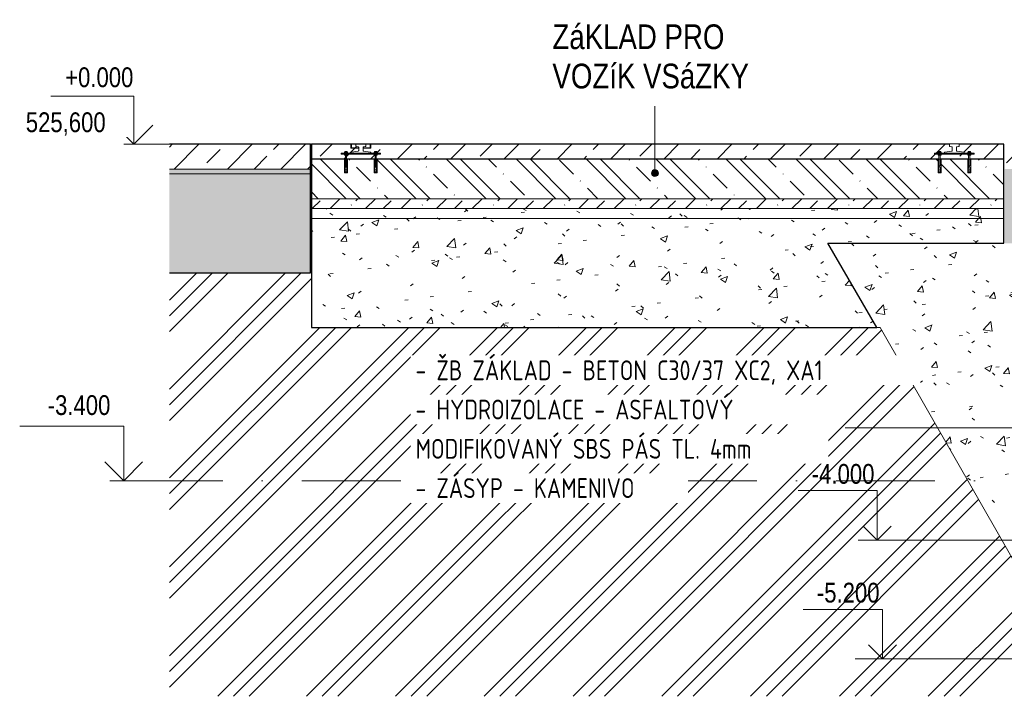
# Model space of a CAD drawing. Header units: millimetres. Extents: x 7561 to 278966, y -17625 to 5584.
# Tile 1 of 34: x 7561 to 17515, y -5578 to 1259. Entities that reach past the tile are written whole.
import ezdxf

# ---------------------------------------------------------------- set-up
doc = ezdxf.new("R2010")
doc.units = ezdxf.units.MM
for name, pattern in [('A_CARA_15', [7.6, 5, -1.3, 0, -1.3]), ('Čerchovaná 10mm', [1800, 1000, -400, 0, -400]), ('Čárkovaná 3mm_mezera 1_5', [450, 300, -150])]:
    doc.linetypes.add(name, pattern=pattern)
for name, color, linetype, lineweight in [('CA_KOTY', 3, 'Continuous', 9), ('CA_KOTYVYS', 3, 'Continuous', 9), ('CA_OSY', 5, 'A_CARA_15', 9), ('CA_PODLAHA', 1, 'Continuous', 25), ('CA_PODLAHA25', 7, 'Continuous', 13), ('CA_POHHRA18', 9, 'Continuous', 9), ('CA_POHHRA25', 7, 'Continuous', 13), ('CA_SRAFY', 9, 'Continuous', 25), ('CA_TEXT25', 7, 'Continuous', 9), ('CA_ZAKLADY5', 1, 'Continuous', 25), ('CA_ZARIZPRED', 8, 'Continuous', 13), ('Terénní útvar', 7, 'Continuous', 13), ('Vzor v řezu', 7, 'Continuous', 13)]:
    doc.layers.add(name, color=color, linetype=linetype, lineweight=lineweight)
doc.styles.add('Arial', font='arial.ttf', dxfattribs={"width": 0.8, "height": 200})
doc.styles.add('Arial_2', font='arial.ttf', dxfattribs={"width": 0.8, "height": 250})
doc.styles.add('ISOCPEUR', font='isocpeur.ttf', dxfattribs={"width": 0.8, "height": 200})
pattern_1 = [(50, (21643.76, 6344.4), (728.737, -63.756), [76.2, -838.2]), (355, (21643.8, 6344.4), (-140.97, 764.228), [60.96, -670.56]), (100.451, (21704.5, 6339.1), (587.77, 700.467), [64.76, -712.36]), (46.184, (21643.8, 6547.6), (1084.316, -168.17), [114.3, -1257.3]), (96.636, (21734.1, 6533.6), (949.61, 989.71), [97.14, -1068.54]), (351.184, (21643.8, 6547.6), (949.62, 989.7), [91.44, -1005.84]), (21, (21745.36, 6496.8), (606.458, -409.06), [76.2, -838.2]), (326, (21745.4, 6496.8), (247.208, 736.753), [60.96, -670.56]), (71.451, (21795.9, 6462.7), (853.668, 327.685), [64.76, -712.36]), (37.5, (21643.76, 6344.4), (12.3547, 338.22), [33.528, -628.904, 33.528, -647.192, -673.1]), (37.5, (21643.76, 6344.4), (12.3547, 338.22), [-1343.152, 33.528, -639.572]), (7.5, (21643.76, 6344.4), (267.279, 400.722), [33.528, -354.584, 33.528, -613.664, -256.54]), (7.5, (21643.76, 6344.4), (267.279, 400.722), [-1035.304, 33.528, -223.012]), (327.5, (21417.2, 6344.4), (542.3633, -22.9153), [33.528, -220.472, 33.528, -1810.512]), (327.5, (21417.2, 6344.4), (542.3633, -22.9153), [-287.528, -758.952, 33.528, -1018.032]), (317.5, (21315.6, 6344.4), (592.517, 101.707), [33.528, -296.672, 33.528, -492.76, -746.76]), (317.5, (21315.6, 6344.4), (592.517, 101.707), [-856.488, 33.528, -713.232])]
pattern_2 = [(45, (21643.76, 6344.4), (-269.408, 269.408), []), (45, (21913.17, 6344.4), (-269.408, 269.408), [190.5, -95.25])]
pattern_3 = [(45, (21643.76, 6344.4), (-179.605, 179.605), []), (45, (21823.37, 6344.4), (-89.8026, 269.4077), [127, -63.5, 3.353, -60.147])]

# ---------------------------------------------------------------- blocks, each defined once
blk = doc.blocks.new('Rozpínací šrouby_ strana - M12-2592393-Řez A1')
at = {"layer": 'CA_POHHRA18'}
for p, q in [((10848, -79.4), (10848, -73.1)), ((10849.2, -79.4), (10848, -79.4)), ((10849.2, -79.4), (10859.9, -79.4)), ((10849.2, -79.4), (10849.2, -80)), ((10859.9, -80), (10849.2, -80)), ((10859.9, -71.5), (10850.9, -71.5)), ((10853.9, -79.4), (10853.9, -73.1)), ((10853.9, -80), (10853.9, -217.5)), ((10868.8, -71.5), (10859.9, -71.5)), ((10859.9, -79.4), (10870.6, -79.4)), ((10870.6, -80), (10859.9, -80)), ((10865.8, -79.4), (10865.8, -73)), ((10865.9, -80), (10865.9, -217.5)), ((10870.6, -79.4), (10870.6, -80)), ((10870.6, -79.4), (10871.8, -79.4)), ((10871.8, -79.4), (10871.8, -73)), ((10849.1, -279.4), (10853.9, -258.8)), ((10870.7, -279.4), (10849.1, -279.4)), ((10855.5, -217.5), (10850.7, -258.8)), ((10850.7, -258.8), (10869.1, -258.8)), ((10853.9, -217.5), (10865.9, -217.5)), ((10869.1, -258.8), (10864.3, -217.5)), ((10865.9, -258.8), (10870.7, -279.4))]:
    blk.add_line(p, q, dxfattribs=at)
for centre, radius, start, end in [((10850.9, -75), 3.56, 33.40668, 146.59332), ((10859.9, -83.6), 12.1, 60.65751, 119.84145), ((10868.8, -75.1), 3.63, 34.97289, 145.02711)]:
    blk.add_arc(centre, radius, start, end, dxfattribs=at)
blk = doc.blocks.new('Rozpínací šrouby_ strana - M12-2592796-Řez A1')
at = {"layer": 'CA_POHHRA18'}
for p, q in [((11148, -79.4), (11148, -73)), ((11149.2, -79.4), (11148, -79.4)), ((11159.9, -79.4), (11149.2, -79.4)), ((11149.2, -79.4), (11149.2, -80)), ((11149.2, -80), (11159.9, -80)), ((11150.9, -71.5), (11159.9, -71.5)), ((11153.9, -79.4), (11153.9, -73)), ((11153.9, -80), (11153.9, -217.5)), ((11159.9, -71.5), (11168.8, -71.5)), ((11170.6, -79.4), (11159.9, -79.4)), ((11159.9, -80), (11170.6, -80)), ((11165.8, -79.4), (11165.8, -73.1)), ((11165.9, -80), (11165.9, -217.5)), ((11170.6, -79.4), (11170.6, -80)), ((11170.6, -79.4), (11171.8, -79.4)), ((11171.8, -79.4), (11171.8, -73.1)), ((11153.9, -258.8), (11149.1, -279.4)), ((11149.1, -279.4), (11170.7, -279.4)), ((11150.7, -258.8), (11155.5, -217.5)), ((11169.1, -258.8), (11150.7, -258.8)), ((11165.9, -217.5), (11153.9, -217.5)), ((11164.3, -217.5), (11169.1, -258.8)), ((11170.7, -279.4), (11165.9, -258.8))]:
    blk.add_line(p, q, dxfattribs=at)
for centre, radius, start, end in [((11150.9, -75.1), 3.63, 34.97289, 145.02711), ((11159.8, -83.6), 12.1, 60.15855, 119.34249), ((11168.8, -75), 3.56, 33.40668, 146.59332)]:
    blk.add_arc(centre, radius, start, end, dxfattribs=at)
blk = doc.blocks.new('JKL100_DWG - JKL100_DWG-2588520-Řez A1')
at = {"layer": 'CA_POHHRA18'}
for p, q in [((11009.9, 5), (10964.9, 5)), ((11054.9, 5), (11009.9, 5)), ((10909.9, -84.3), (10909.9, -90)), ((10909.9, -90), (11009.9, -90)), ((10984.1, -68.8), (10914.1, -79.4)), ((10959.9, 0), (10959.9, -16.2)), ((10963.5, -21), (10984.7, -27)), ((10988.4, -31.8), (10988.4, -63.9)), ((11009.9, -90), (11109.9, -90)), ((11031.4, -63.9), (11031.4, -31.8)), ((11035, -27), (11056.2, -21)), ((11105.6, -79.4), (11035.6, -68.8)), ((11059.9, -16.2), (11059.9, 0)), ((11109.9, -90), (11109.9, -84.3))]:
    blk.add_line(p, q, dxfattribs=at)
for centre, start, end in [((10964.9, 0), 90, 180), ((11054.9, 0), 0, 90), ((10914.9, -84.3), 98.56372, 180), ((10964.9, -16.2), 180, 254.32048), ((10983.4, -63.9), 278.56372, 0), ((10983.4, -31.8), 0, 74.32048), ((11036.4, -31.8), 105.67952, 180), ((11036.4, -63.9), 180, 261.43628), ((11054.9, -16.2), 285.67952, 360), ((11104.9, -84.3), 0, 81.43628)]:
    blk.add_arc(centre, 5, start, end, dxfattribs=at)
blk = doc.blocks.new('JKL100_DWG - JKL100_DWG-V1-Řez A1')
at = {"layer": 'CA_POHHRA18'}
for p, q in [((17009.9, 5), (16964.9, 5)), ((17054.9, 5), (17009.9, 5)), ((16909.9, -84.3), (16909.9, -90)), ((16909.9, -90), (17009.9, -90)), ((16984.1, -68.8), (16914.1, -79.4)), ((16959.9, 0), (16959.9, -16.2)), ((16963.5, -21), (16984.7, -27)), ((16988.4, -31.8), (16988.4, -63.9)), ((17009.9, -90), (17109.9, -90)), ((17031.4, -63.9), (17031.4, -31.8)), ((17035, -27), (17056.2, -21)), ((17105.6, -79.4), (17035.6, -68.8)), ((17059.9, -16.2), (17059.9, 0)), ((17109.9, -90), (17109.9, -84.3))]:
    blk.add_line(p, q, dxfattribs=at)
for centre, start, end in [((16964.9, 0), 90, 180), ((17054.9, 0), 0, 90), ((16914.9, -84.3), 98.56372, 180), ((16964.9, -16.2), 180, 254.32048), ((16983.4, -63.9), 278.56372, 0), ((16983.4, -31.8), 0, 74.32048), ((17036.4, -31.8), 105.67952, 180), ((17036.4, -63.9), 180, 261.43628), ((17054.9, -16.2), 285.67952, 360), ((17104.9, -84.3), 0, 81.43628)]:
    blk.add_arc(centre, 5, start, end, dxfattribs=at)
blk = doc.blocks.new('Podlaží - Záhlaví podlaží-542802-Řez A1')
at = {"layer": 'CA_KOTYVYS'}
for p, q in [((8713.4, 487.4), (7874.9, 487.4)), ((8713.4, 0), (8713.4, 487.4)), ((8713.4, 0), (8520.8, 192.6)), ((8713.4, 0), (8906, 192.6))]:
    blk.add_line(p, q, dxfattribs=at)
blk = doc.blocks.new('Podlaží - Bez názvu-542800-Řez A1')
at = {"layer": 'CA_KOTYVYS'}
for p, q in [((8613.5, -2850.1), (7560.5, -2850.1)), ((8613.5, -3400), (8613.5, -2850.1)), ((8613.5, -3400), (8420.9, -3207.4)), ((8613.5, -3400), (8803.5, -3210)), ((8613.5, -3400), (8472.1, -3400))]:
    blk.add_line(p, q, dxfattribs=at)
blk = doc.blocks.new('Výškové kóty - Nohoře-517394-Řez A1')
at = {"layer": 'CA_KOTY'}
for p, q in [((16281.8, -4700), (15481.8, -4700)), ((16281.8, -5200), (16281.8, -4700)), ((16281.8, -5200), (16140.4, -5058.6)), ((16281.8, -5200), (16423.3, -5058.6))]:
    blk.add_line(p, q, dxfattribs=at)

msp = doc.modelspace()

# ---------------------------------------------------------------- hatches: boundary and pattern name
at = {"layer": 'CA_SRAFY', "lineweight": 9}
h = msp.add_hatch(dxfattribs=at)
h.set_pattern_fill('FP_2', color=256, style=0, pattern_type=2)
h.set_pattern_definition(pattern_2)
h.paths.add_polyline_path([(27953.3, -250), (27953.3, 0), (26069.9, 0), (26069.9, -250)])
h.paths.add_polyline_path([(9074.8, -250), (10499.9, -250), (10499.9, 0), (9074.8, 0), (9074.8, -199.8)])
h.paths.add_polyline_path([(17519.9, -250), (18919.9, -250), (18919.9, 0), (17519.9, 0), (17519.9, -199.8)])
h = msp.add_hatch(dxfattribs=at)
h.set_pattern_fill('FP_2', color=256, style=0, pattern_type=2)
h.set_pattern_definition(pattern_2)
h.paths.add_polyline_path([(17334.2, -150), (17509.9, -150), (17509.9, 0), (17059.9, 0), (17059.9, -16.2), (17054.9, -21.4), (17032.8, -28.3), (17031.4, -31.8), (17031.9, -66.2), (17034.5, -68.5), (17039.2, -69.4), (17106.2, -80), (17109.9, -84.3), (17109.9, -90), (16909.9, -90), (16909.9, -84.3), (16914.1, -79.4), (16986.3, -67.9), (16988.2, -65), (16988.4, -63.9), (16987.7, -29.3), (16984.7, -27), (16963.5, -21), (16959.9, -16.2), (16959.9, 0), (11059.9, 0), (11059.9, -16.2), (11054.9, -21.4), (11032.8, -28.3), (11031.4, -31.8), (11031.9, -66.2), (11034.5, -68.5), (11035.6, -68.8), (11105.6, -79.4), (11109.9, -84.3), (11109.9, -90), (10909.9, -90), (10909.9, -84.3), (10914.1, -79.4), (10986.3, -67.9), (10988.2, -65), (10988.4, -63.9), (10987.7, -29.3), (10984.7, -27), (10963.5, -21), (10959.9, -16.2), (10959.9, 0), (10509.9, 0), (10509.9, -150), (10853.9, -150), (10853.9, -80), (10848, -79.4), (10848, -73.1), (10850.9, -71.5), (10870.6, -72.4), (10871.8, -73), (10871.8, -79.4), (10865.9, -80), (10865.9, -150), (11153.9, -150), (11153.9, -80), (11148, -79.4), (11148, -73), (11150.9, -71.5), (11170.6, -72.4), (11171.8, -73.1), (11171.8, -79.4), (11165.9, -80), (11165.9, -150), (16853.9, -150), (16853.9, -80), (16848, -79.4), (16848, -73.1), (16850.9, -71.5), (16870.6, -72.4), (16871.8, -73), (16871.8, -79.4), (16865.9, -80), (16865.9, -150), (17153.9, -150), (17153.9, -80), (17148, -79.4), (17148, -73), (17150.9, -71.5), (17170.6, -72.4), (17171.8, -73.1), (17171.8, -79.4), (17165.9, -80), (17165.9, -150), (17170.6, -150)])
h = msp.add_hatch(dxfattribs=at)
h.set_pattern_fill('FP_5', color=256, style=0, pattern_type=2)
h.set_pattern_definition([(135, (21643.76, 6344.4), (-353.553, -353.553), []), (135, (21785.2, 6344.4), (-353.553, -353.553), []), (135, (22068.03, 6344.4), (-494.975, -212.132), [200, -100, 3.353, -96.647])])
h.paths.add_polyline_path([(11170.7, -550), (17509.9, -550), (17509.9, -150), (17165.9, -150), (17165.9, -217.5), (17164.3, -217.5), (17169.1, -258.8), (17165.9, -258.8), (17170.7, -279.4), (17149.1, -279.4), (17153.9, -258.8), (17150.7, -258.8), (17155.5, -217.5), (17153.9, -217.5), (17153.9, -150), (16865.9, -150), (16865.9, -217.5), (16864.3, -217.5), (16869.1, -258.8), (16865.9, -258.8), (16870.7, -279.4), (16849.1, -279.4), (16853.9, -258.8), (16850.7, -258.8), (16855.5, -217.5), (16853.9, -217.5), (16853.9, -150), (11165.9, -150), (11165.9, -217.5), (11164.3, -217.5), (11169.1, -258.8), (11165.9, -258.8), (11170.7, -279.4), (11149.1, -279.4), (11153.9, -258.8), (11150.7, -258.8), (11155.5, -217.5), (11153.9, -217.5), (11153.9, -150), (10865.9, -150), (10865.9, -217.5), (10864.3, -217.5), (10869.1, -258.8), (10865.9, -258.8), (10870.7, -279.4), (10849.1, -279.4), (10853.9, -258.8), (10850.7, -258.8), (10855.5, -217.5), (10853.9, -217.5), (10853.9, -150), (10509.9, -150), (10509.9, -550), (11149.1, -550)])
h = msp.add_hatch(dxfattribs=at)
h.set_pattern_fill('FP_1', color=256, style=0, pattern_type=2)
h.set_pattern_definition(pattern_1)
h.paths.add_polyline_path([(17519.9, -300), (18919.9, -300), (18919.9, -250), (17519.9, -250)])
h.paths.add_polyline_path([(27953.3, -300), (27953.3, -250), (26069.9, -250), (26069.9, -300)])
h.paths.add_polyline_path([(10499.9, -300), (10499.9, -250), (9074.8, -250), (9074.8, -300)])
h = msp.add_hatch(dxfattribs=at)
h.set_pattern_fill('FP_1', color=256, style=0, pattern_type=2)
h.set_pattern_definition(pattern_1)
h.paths.add_polyline_path([(27953.3, -1300), (27953.3, -300), (26069.9, -300), (26069.9, -1300)])
h.paths.add_polyline_path([(9074.8, -1300), (10499.9, -1300), (10499.9, -300), (9074.8, -300), (9074.8, -784.7)])
h.paths.add_polyline_path([(17519.9, -1000), (18919.9, -1000), (18919.9, -300), (17519.9, -300)])
h = msp.add_hatch(dxfattribs=at)
h.set_pattern_fill('FP_6', color=256, style=0, pattern_type=2)
h.set_pattern_definition(pattern_3)
h.paths.add_polyline_path([(16154.2, -650), (17509.9, -650), (17509.9, -550), (10509.9, -550), (10509.9, -650), (13794.4, -650)])
h = msp.add_hatch(dxfattribs=at)
h.set_pattern_fill('FP_6', color=256, style=0, pattern_type=2)
h.set_pattern_definition(pattern_3)
h.paths.add_polyline_path([(16154.2, -650), (17509.9, -650), (17509.9, -550), (10509.9, -550), (10509.9, -650), (13794.4, -650)])
h = msp.add_hatch(dxfattribs=at)
h.set_pattern_fill('FP_1', color=256, style=0, pattern_type=2)
h.set_pattern_definition(pattern_1)
h.paths.add_polyline_path([(17509.9, -750), (17509.9, -650), (10509.9, -650), (10509.9, -750), (16154.2, -750)])
h = msp.add_hatch(dxfattribs=at)
h.set_pattern_fill('FP_1', color=256, style=0, pattern_type=2)
h.set_pattern_definition(pattern_1)
h.paths.add_polyline_path([(11434.6, -1850), (16224.7, -1850), (15729.9, -1000), (17509.9, -1000), (17509.9, -750), (10509.9, -750), (10509.9, -1850)])
at = {"layer": 'CA_TEXT25'}
h = msp.add_hatch(color=256, dxfattribs=at)
edge = h.paths.add_edge_path()
edge.add_arc((13982.5, -291.1), 35, 0, 360)
at = {"layer": 'CA_ZARIZPRED', "lineweight": 9}
h = msp.add_hatch(dxfattribs=at)
h.set_pattern_fill('FP_1', color=256, style=0, pattern_type=2)
h.set_pattern_definition(pattern_1)
h.paths.add_polyline_path([(18174.9, -5200), (27953.3, -5200), (27953.3, -1300), (26069.9, -1300), (26069.9, -4000), (18919.9, -4000), (18919.9, -1300), (17519.9, -1300), (17519.9, -1000), (15774.9, -1000), (16342.1, -1992.6)])
at = {"layer": 'Vzor v řezu', "lineweight": 9}
h = msp.add_hatch(dxfattribs=at)
h.set_pattern_fill('FP_3', color=250, style=0, pattern_type=2)
h.set_pattern_definition([(45, (21643.76, 6344.4), (-449.013, 449.013), []), (45, (21802.5, 6344.4), (0, 898.026), []), (45, (21485, 6344.4), (0, 898.026), [])])
h.paths.add_polyline_path([(27735.2, -5578.3), (27953.3, -5578.3), (27953.3, -5200), (18174.9, -5200), (16260.6, -1850), (10509.9, -1850), (10509.9, -1140), (10499.9, -1140), (10499.9, -1300), (9074.8, -1300), (9074.8, -5578.3), (25593.5, -5578.3)])

# ---------------------------------------------------------------- linework, layer by layer
at = {"layer": 'CA_KOTY'}
for p, q in [((16036.7, -4000), (16230.6, -4000)), ((17810.1, -4000), (16036.7, -4000)), ((16007, -5200), (16281.8, -5200)), ((18724.3, -5200), (16007, -5200))]:
    msp.add_line(p, q, dxfattribs=at)
at = {"layer": 'CA_OSY', "linetype": 'Čerchovaná 10mm'}
for p, q in [((8613.5, 0), (28422.1, 0)), ((8613.5, -3400), (28422.1, -3400))]:
    msp.add_line(p, q, dxfattribs=at)
at = {"layer": 'CA_PODLAHA'}
for p, q in [((10499.9, 0), (9074.8, 0)), ((10499.9, -1300), (10499.9, 0)), ((10959.9, 0), (10509.9, 0)), ((10509.9, 0), (10509.9, -150)), ((16959.9, 0), (11059.9, 0)), ((17509.9, 0), (17059.9, 0)), ((17509.9, -150), (17509.9, 0)), ((9074.8, -1300), (10499.9, -1300))]:
    msp.add_line(p, q, dxfattribs=at)
at = {"layer": 'CA_PODLAHA25'}
for p, q in [((10499.9, -250), (9074.8, -250)), ((10499.9, -300), (9074.8, -300)), ((10509.9, -550), (17509.9, -550)), ((17509.9, -650), (10509.9, -650)), ((17509.9, -750), (10509.9, -750))]:
    msp.add_line(p, q, dxfattribs=at)
at = {"layer": 'CA_POHHRA18'}
for p, q in [((10909.9, 0), (10909.9, -40)), ((10909.9, 0), (10914.9, 0)), ((11109.9, 0), (11104.9, 0)), ((11109.9, 0), (11109.9, -40)), ((10809.9, -90), (10853.9, -90)), ((10809.9, -100), (10809.9, -90)), ((10844.9, -80), (10874.9, -80)), ((10844.9, -90), (10844.9, -80)), ((10874.9, -90), (10844.9, -90)), ((10865.9, -90), (10909.9, -90)), ((10874.9, -80), (10874.9, -90)), ((10909.9, -40), (10988, -40)), ((10914.9, 0), (10914.9, -35)), ((10914.9, -35), (10988.4, -35)), ((11104.9, -35), (11031.4, -35)), ((11109.9, -40), (11031.7, -40)), ((11104.9, 0), (11104.9, -35)), ((11109.9, -90), (11153.9, -90)), ((11174.9, -80), (11144.9, -80)), ((11144.9, -80), (11144.9, -90)), ((11144.9, -90), (11174.9, -90)), ((11165.9, -90), (11209.9, -90)), ((11174.9, -90), (11174.9, -80)), ((11209.9, -90), (11209.9, -100)), ((16809.9, -90), (16853.9, -90)), ((16809.9, -100), (16809.9, -90)), ((16844.9, -80), (16874.9, -80)), ((16844.9, -90), (16844.9, -80)), ((16874.9, -90), (16844.9, -90)), ((16865.9, -90), (16909.9, -90)), ((16874.9, -80), (16874.9, -90)), ((16909.9, 0), (16914.9, 0)), ((17109.9, 0), (17104.9, 0)), ((17109.9, -90), (17153.9, -90)), ((17174.9, -80), (17144.9, -80)), ((17144.9, -80), (17144.9, -90)), ((17144.9, -90), (17174.9, -90)), ((17165.9, -90), (17209.9, -90)), ((17174.9, -90), (17174.9, -80)), ((17209.9, -90), (17209.9, -100)), ((10853.9, -100), (10809.9, -100)), ((10844.9, -100), (10874.9, -100)), ((10844.9, -110), (10844.9, -100)), ((10874.9, -110), (10844.9, -110)), ((11153.9, -100), (10865.9, -100)), ((10874.9, -100), (10874.9, -110)), ((11174.9, -100), (11144.9, -100)), ((11144.9, -100), (11144.9, -110)), ((11144.9, -110), (11174.9, -110)), ((11209.9, -100), (11165.9, -100)), ((11174.9, -110), (11174.9, -100)), ((16853.9, -100), (16809.9, -100)), ((16844.9, -100), (16874.9, -100)), ((16844.9, -110), (16844.9, -100)), ((16874.9, -110), (16844.9, -110)), ((17153.9, -100), (16865.9, -100)), ((16874.9, -100), (16874.9, -110)), ((17174.9, -100), (17144.9, -100)), ((17144.9, -100), (17144.9, -110)), ((17144.9, -110), (17174.9, -110)), ((17209.9, -100), (17165.9, -100)), ((17174.9, -110), (17174.9, -100)), ((27335.6, -4000), (17476.3, -4000))]:
    msp.add_line(p, q, dxfattribs=at)
at = {"layer": 'CA_POHHRA25', "linetype": 'Čárkovaná 3mm_mezera 1_5'}
for p, q in [((10844.9, -150), (10874.9, -150)), ((10844.9, -290), (10844.9, -150)), ((10874.9, -150), (10874.9, -290)), ((11144.9, -150), (11174.9, -150)), ((11144.9, -290), (11144.9, -150)), ((11174.9, -150), (11174.9, -290)), ((16844.9, -150), (16874.9, -150)), ((16844.9, -290), (16844.9, -150)), ((16874.9, -150), (16874.9, -290)), ((17144.9, -150), (17174.9, -150)), ((17144.9, -290), (17144.9, -150)), ((17174.9, -150), (17174.9, -290)), ((10874.9, -290), (10844.9, -290)), ((11174.9, -290), (11144.9, -290)), ((16874.9, -290), (16844.9, -290)), ((17174.9, -290), (17144.9, -290))]:
    msp.add_line(p, q, dxfattribs=at)
at = {"layer": 'CA_TEXT25', "color": 250}
for p, q in [((13982.5, -291.1), (13982.5, 385)), ((19709.1, -2867.1), (15906.3, -2867.1))]:
    msp.add_line(p, q, dxfattribs=at)
msp.add_circle((13982.5, -291.1), 35, dxfattribs=at)
at = {"layer": 'CA_ZAKLADY5'}
for p, q in [((10853.9, -150), (10509.9, -150)), ((10509.9, -150), (10509.9, -1850)), ((11153.9, -150), (10865.9, -150)), ((16853.9, -150), (11165.9, -150)), ((17153.9, -150), (16865.9, -150)), ((17509.9, -150), (17165.9, -150)), ((17509.9, -1000), (17509.9, -150)), ((16224.7, -1850), (15729.9, -1000)), ((15729.9, -1000), (17509.9, -1000)), ((10509.9, -1850), (16224.7, -1850))]:
    msp.add_line(p, q, dxfattribs=at)
at = {"layer": 'Terénní útvar'}
for p, q in [((10509.9, -1140), (10499.9, -1140)), ((16260.6, -1850), (16224.7, -1850)), ((18174.9, -5200), (16260.6, -1850))]:
    msp.add_line(p, q, dxfattribs=at)

# ---------------------------------------------------------------- block references
at = {"layer": 'CA_KOTY'}
for p in [(-51.2, 1200), (0, 0)]:
    msp.add_blockref('Výškové kóty - Nohoře-517394-Řez A1', p, dxfattribs=at)
at = {"layer": 'CA_KOTYVYS'}
for name in ['Podlaží - Záhlaví podlaží-542802-Řez A1', 'Podlaží - Bez názvu-542800-Řez A1']:
    msp.add_blockref(name, (0, 0), dxfattribs=at)
at = {"layer": 'CA_POHHRA18'}
for name, p in [('JKL100_DWG - JKL100_DWG-2588520-Řez A1', (0, 0)), ('JKL100_DWG - JKL100_DWG-V1-Řez A1', (0, 0)), ('Rozpínací šrouby_ strana - M12-2592393-Řez A1', (0, 0)), ('Rozpínací šrouby_ strana - M12-2592796-Řez A1', (0, 0)), ('Rozpínací šrouby_ strana - M12-2592393-Řez A1', (6000, 0)), ('Rozpínací šrouby_ strana - M12-2592796-Řez A1', (6000, 0))]:
    msp.add_blockref(name, p, dxfattribs=at)

# ---------------------------------------------------------------- texts
at = {"layer": 'CA_KOTY', "char_height": 200, "width": 749.247, "attachment_point": 1, "line_spacing_factor": 0.941778, "style": 'Arial'}
for s, insert in [('-4.000', (15568.5, -3230.9)), ('-5.200', (15619.6, -4430.9))]:
    msp.add_mtext(s, dxfattribs=dict(at, insert=insert))
at = {"layer": 'CA_KOTYVYS', "insert": (8020, 777.4), "char_height": 200, "width": 852.995, "attachment_point": 1, "style": 'Arial', "bg_fill": 3, "box_fill_scale": 1.25, "bg_fill_color": 256, "bg_fill_true_color": 13158600, "bg_fill_transparency": 0}
msp.add_mtext('+0.000', dxfattribs=at)
at = {"layer": 'CA_KOTYVYS', "insert": (7843.6, -2535.8), "char_height": 200, "width": 782.447, "attachment_point": 1, "style": 'Arial'}
msp.add_mtext('-3.400', dxfattribs=at)
at = {"layer": 'CA_TEXT25', "char_height": 250, "attachment_point": 1, "style": 'Arial_2', "bg_fill": 3, "box_fill_scale": 1.25, "bg_fill_color": 256, "bg_fill_true_color": 13158600, "bg_fill_transparency": 0}
for s, insert, width in [('ZáKLAD PRO ', (12946.5, 1211.5), 2231.898), ('VOZíK VSáZKY', (12946.5, 814.6), 2437.13)]:
    msp.add_mtext(s, dxfattribs=dict(at, insert=insert, width=width))

# ---------------------------------------------------------------- next in the draw order: texts
at = {"layer": 'CA_KOTYVYS', "insert": (7622, 322.7), "char_height": 200, "width": 1000.506, "attachment_point": 1, "style": 'Arial', "bg_fill": 3, "box_fill_scale": 1.25, "bg_fill_color": 256, "bg_fill_true_color": 13158600, "bg_fill_transparency": 0}
msp.add_mtext('525,600', dxfattribs=at)
at = {"layer": 'CA_TEXT25', "char_height": 200, "attachment_point": 1, "style": 'ISOCPEUR', "bg_fill": 3, "box_fill_scale": 1.25, "bg_fill_color": 256, "bg_fill_true_color": 13158600, "bg_fill_transparency": 0}
for s, insert, width in [('- ŽB ZÁKLAD - BETON C30/37 XC2, XA1', (11562.2, -2184), 5053.838), ('- HYDROIZOLACE - ASFALTOVÝ ', (11562.2, -2580.8), 4053.332), ('MODIFIKOVANÝ SBS PÁS TL. 4mm', (11562.2, -2977.7), 4123.881)]:
    msp.add_mtext(s, dxfattribs=dict(at, insert=insert, width=width))

# ---------------------------------------------------------------- next in the draw order: texts
at = {"layer": 'CA_TEXT25', "insert": (11562.2, -3374.6), "char_height": 200, "width": 2706.497, "attachment_point": 1, "style": 'ISOCPEUR', "bg_fill": 3, "box_fill_scale": 1.25, "bg_fill_color": 256, "bg_fill_true_color": 13158600, "bg_fill_transparency": 0}
msp.add_mtext('- ZÁSYP - KAMENIVO', dxfattribs=at)

doc.saveas('drawing.dxf')
